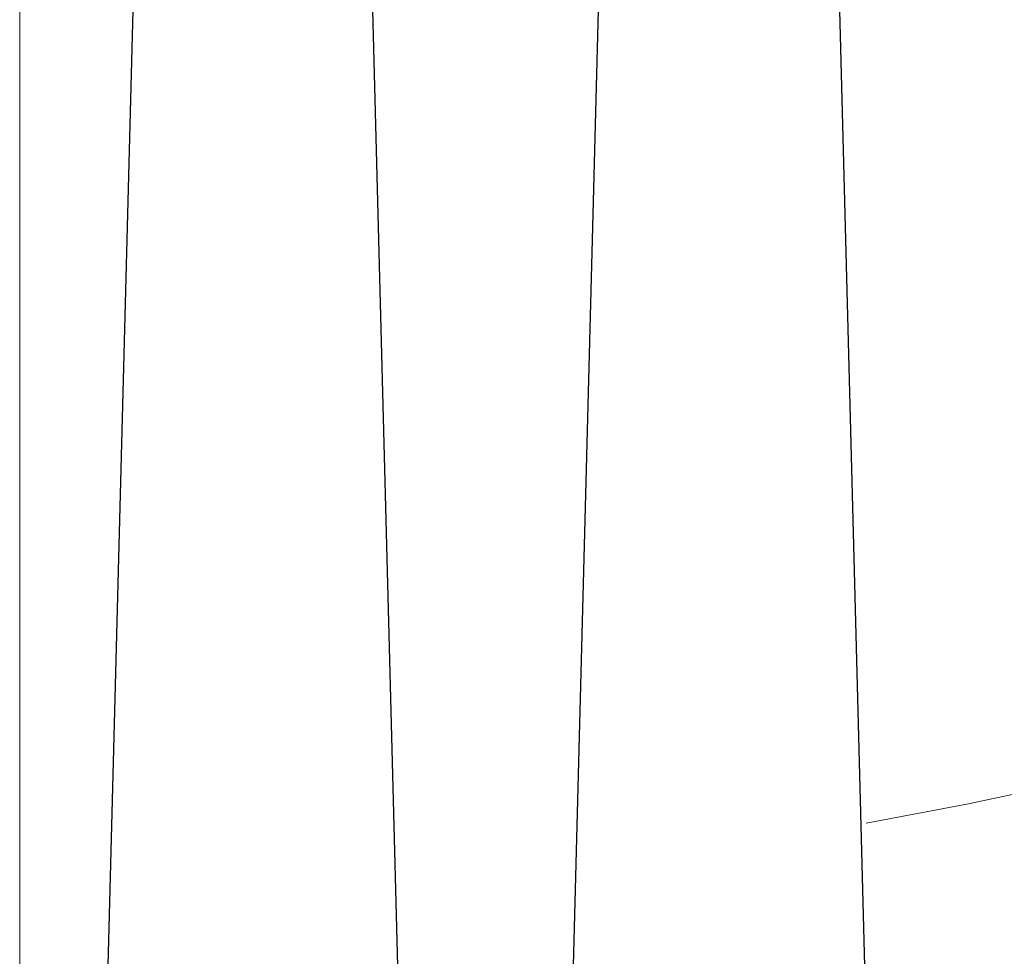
# Model space of a CAD drawing. Header units: millimetres. Extents: x 0 to 1300, y 0 to 891.
# Tile 46 of 141: x 180 to 195, y 545 to 559. Entities that reach past the tile are written whole.
import ezdxf

# ---------------------------------------------------------------- set-up
doc = ezdxf.new("R2010")
doc.units = ezdxf.units.MM
doc.header["$LTSCALE"] = 0.547069
doc.linetypes.add('CENTER', pattern=[50.8, 31.75, -6.35, 6.35, -6.35])
doc.layers.add('NoLayerName_001', color=7, linetype='Continuous')

msp = doc.modelspace()

# ---------------------------------------------------------------- linework, layer by layer
at = {"layer": 'NoLayerName_001', "color": 4, "linetype": 'CENTER', "lineweight": 13}
msp.add_line((180, 614.4913), (180, 453.4413), dxfattribs=at)
at = {"layer": 'NoLayerName_001', "color": 7, "linetype": 'Continuous', "lineweight": 25}
for p, q in [((182.13, 575.1315), (180.9997, 531.9651)), ((189.0488, 572.3137), (187.9997, 532.2505)), ((185.0049, 570.2666), (186.0003, 532.2505)), ((192.3214, 559.0413), (193.0003, 533.1123))]:
    msp.add_line(p, q, dxfattribs=at)
at = {"layer": 'NoLayerName_001', "color": 4, "linetype": 'CENTER', "lineweight": 13}
msp.add_arc((180, 617.9913), 72.5, 280.109141, 299.890859, dxfattribs=at)

doc.saveas('drawing.dxf')
